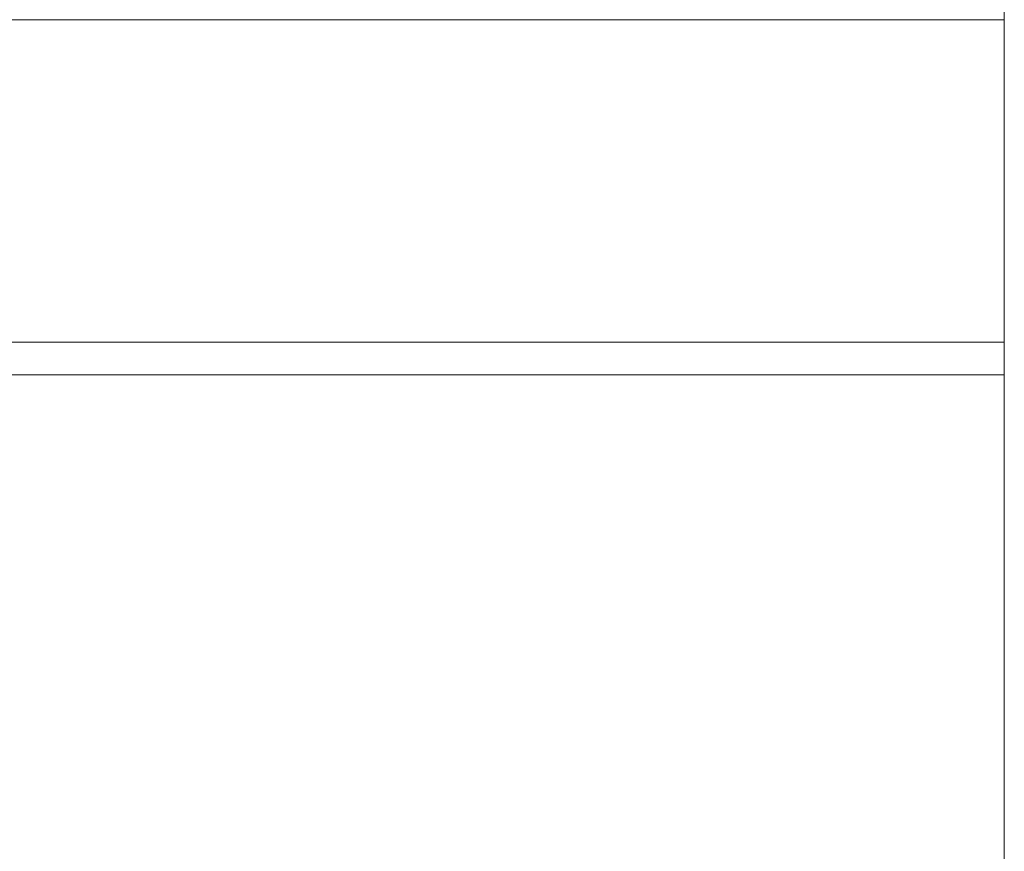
# Model space of a CAD drawing. Header units: millimetres. Extents: x -16331 to -10174, y -4135 to -3584.
# Tile 248 of 256: x -10342.82 to -10336.16, y -3946.72 to -3941.1. Entities that reach past the tile are written whole.
import ezdxf

# ---------------------------------------------------------------- set-up
doc = ezdxf.new("R2010")
doc.units = ezdxf.units.MM
doc.layers.add('A-DETL', color=7, linetype='Continuous', lineweight=5, true_color=0x00a600)
doc.layers.add('A-FLOR', color=252, linetype='Continuous')
doc.layers.add('IFC-IfcSlab-Contorno', color=250, linetype='Continuous', lineweight=5)

msp = doc.modelspace()

# ---------------------------------------------------------------- linework, layer by layer
at = {"layer": 'A-DETL', "linetype": 'Continuous', "lineweight": 5}
for p, q in [((-10336.1649, -3932.3352), (-10336.1649, -3941.0952)), ((-10336.1649, -3943.4952), (-10336.1649, -3952.3352))]:
    msp.add_line(p, q, dxfattribs=at)
at = {"layer": 'A-DETL', "color": 7, "lineweight": 5}
msp.add_line((-10336.1649, -3943.2752), (-10346.1649, -3943.2752), dxfattribs=at)
at = {"layer": 'A-FLOR', "lineweight": 5}
msp.add_line((-10336.1649, -3940.8752), (-10336.1649, -3943.2752), dxfattribs=at)
at = {"layer": 'IFC-IfcSlab-Contorno', "lineweight": 5}
for p, q in [((-10336.1649, -3941.0952), (-10346.1649, -3941.0952)), ((-10336.1649, -3943.4952), (-10336.1649, -3941.0952)), ((-10346.1649, -3943.4952), (-10336.1649, -3943.4952)), ((-10336.1649, -3943.4952), (-10346.1649, -3943.4952)), ((-10336.1649, -3950.3991), (-10336.1649, -3943.4952))]:
    msp.add_line(p, q, dxfattribs=at)

doc.saveas('drawing.dxf')
